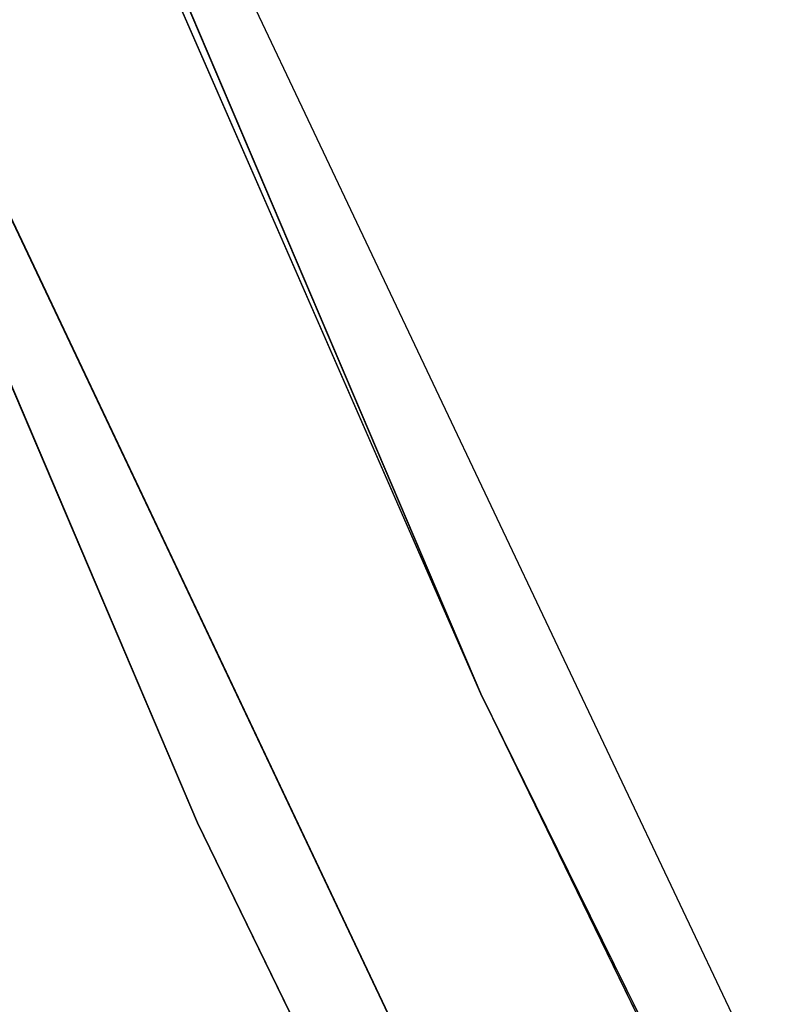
# Model space of a CAD drawing. Extents: x -950 to 950, y -950 to 950.
# Tile 159 of 256: x -839.82 to -832.44, y -383.6 to -374.1. Entities that reach past the tile are written whole.
import ezdxf

# ---------------------------------------------------------------- set-up
doc = ezdxf.new("R2010")
doc.units = 0
doc.layers.get('0').update_dxf_attribs({"color": 13, "linetype": 'CONTINUOUS'})

# ---------------------------------------------------------------- blocks, each defined once
blk = doc.blocks.new('OBJ_000001')
for p, q in [((-856.272, -339.165, 7), (-838.1092, -381.8452, 7)), ((-838.1092, -381.8452, 30.1627), (-856.272, -339.165, 30.1627)), ((-838.1092, -381.8452, 7), (-817.8209, -423.5599, 7)), ((-838.1092, -381.8452, 30.1627), (-817.8209, -423.5599, 30.1627)), ((-838.1092, -381.8452, 30.1627), (-838.1092, -381.8452, 7))]:
    blk.add_line(p, q)
at = {"color": 8}
mesh = blk.add_polyface(dxfattribs=at)
corners = [(-856.272, -339.165, 7), (-838.1092, -381.8452, 30.1627), (-838.1092, -381.8452, 7), (-856.272, -339.165, 30.1627)]
mesh.append_faces([[corners[k] for k in face] for face in [(0, 1, 2), (1, 0, 3)]], dxfattribs={"vtx0": -1, "color": 8})
mesh = blk.add_polyface(dxfattribs=at)
corners = [(-838.1092, -381.8452, 7), (-817.8209, -423.5599, 30.1627), (-817.8209, -423.5599, 7), (-838.1092, -381.8452, 30.1627)]
mesh.append_faces([[corners[k] for k in face] for face in [(0, 1, 2), (1, 0, 3)]], dxfattribs={"vtx0": -1, "color": 8})
blk = doc.blocks.new('OBJ_000002')
for p, q in [((-835.3792, -380.6014), (-853.4826, -338.0603)), ((-835.3792, -380.6014), (-846.7771, -354.521, 15.7901)), ((-810.648, -430.7754, 15.7901), (-846.7771, -354.521, 15.7901)), ((-810.648, -430.7754), (-846.7771, -354.521)), ((-810.648, -430.7754, 3), (-846.7771, -354.521, 3)), ((-810.648, -430.7754, 38.9998), (-846.7771, -354.521, 38.9998)), ((-813.2973, -432.1831, 38.9998), (-849.5444, -355.6796, 38.9998)), ((-849.5444, -355.6796, 3), (-813.2973, -432.1831, 3)), ((-849.5444, -355.6796), (-813.2973, -432.1831)), ((-835.3792, -380.6014), (-810.648, -430.7754, 15.7901)), ((-835.3792, -380.6014), (-815.1569, -422.1802))]:
    blk.add_line(p, q)
at = {"color": 2}
mesh = blk.add_polyface(dxfattribs=at)
corners = [(-853.4826, -338.0603), (-835.3792, -380.6014), (-846.7771, -354.521, 15.7901)]
mesh.append_faces([[corners[k] for k in face] for face in [(0, 1, 2)]], dxfattribs={"color": 2})
mesh = blk.add_polyface(dxfattribs=at)
corners = [(-869.8374, -364.1757), (-832.7245, -442.5067, 3), (-832.7245, -442.5067), (-869.8374, -364.1757, 3)]
mesh.append_faces([[corners[k] for k in face] for face in [(0, 1, 2), (1, 0, 3)]], dxfattribs={"vtx0": -1, "color": 2})
mesh = blk.add_polyface(dxfattribs=at)
corners = [(-835.3792, -380.6014), (-815.1569, -422.1802), (-810.648, -430.7754, 15.7901)]
mesh.append_faces([[corners[k] for k in face] for face in [(0, 1, 2)]], dxfattribs={"color": 2})
blk = doc.blocks.new('SKPC51C')
for name in ['OBJ_000001', 'OBJ_000002']:
    blk.add_blockref(name, (0, 0))

msp = doc.modelspace()

# ---------------------------------------------------------------- block references
msp.add_blockref('SKPC51C', (0, 0))

doc.saveas('drawing.dxf')
